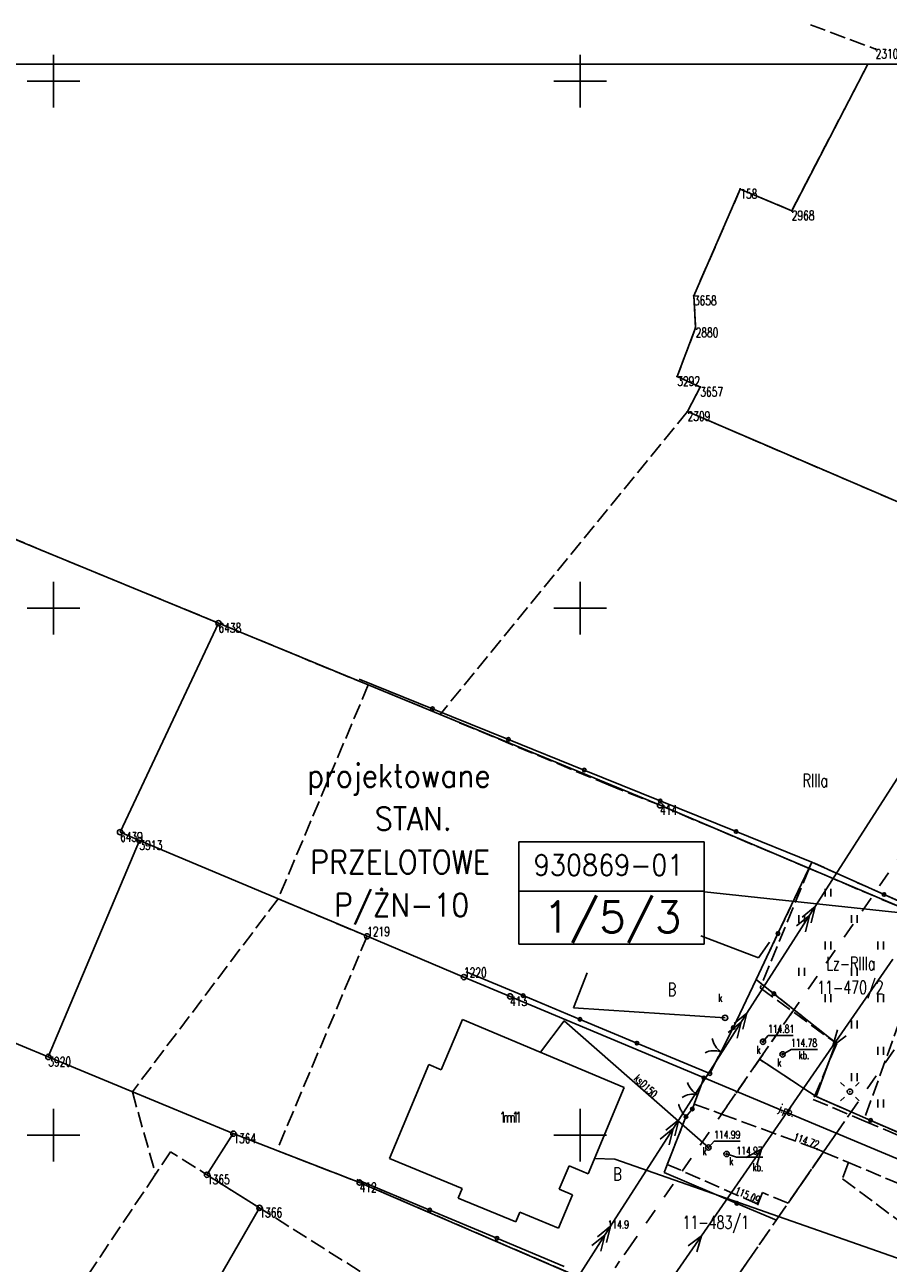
# Model space of a CAD drawing. Extents: x 6572638 to 13149531, y 5838629 to 11678088.
# Tile 32 of 37: x 6573847 to 6573929, y 5839038 to 5839155. Entities that reach past the tile are written whole.
import ezdxf
from ezdxf.enums import TextEntityAlignment as Align

# ---------------------------------------------------------------- set-up
doc = ezdxf.new("R2010")
doc.units = 0
doc.header["$MEASUREMENT"] = 0
for name, pattern in [('1', [0]), ('11', [3, 2.5, -0.5]), ('1_OTKJ', [2, 1.5, -0.5]), ('1_OTKU', [2, 1.5, -0.5]), ('1_OTZI', [1.5, 1, -0.5]), ('1_OTZT', [1.5, 1, -0.5]), ('2_8', [0.5, 0.25, -0.25]), ('2_EGBU_A', [0]), ('2_EGBW_W', [1, 0.5, -0.5]), ('3_SUEP_A', [0]), ('3_SUGP', [0]), ('3_SUKP', [0]), ('GDE', [0]), ('GUK', [2, 1.5, -0.5])]:
    doc.linetypes.add(name, pattern=pattern)
doc.layers.get('0').update_dxf_attribs({"color": 250, "linetype": 'CONTINUOUS'})
for name, color, linetype in [('_L_NAP', 7, 'CONTINUOUS'), ('DZIALKI', 7, 'GDE'), ('EBTPO_L_0_A', 7, '1'), ('EGBB_E_T_0', 7, 'CONTINUOUS'), ('EGBB_E_T_1', 7, 'CONTINUOUS'), ('EGBB_L_0', 7, '2_EGBU_A'), ('EUZOU_T_0_A', 3, 'CONTINUOUS'), ('KONTURY', 3, 'GUK'), ('NUMERY_DZIALEK', 7, 'CONTINUOUS'), ('NUMERY_KONTUROW', 3, 'CONTINUOUS'), ('NUMERY_PUNKTOW', 7, 'CONTINUOUS'), ('OPIS_LNAP', 250, 'CONTINUOUS'), ('OTK_E_T_0', 7, 'CONTINUOUS'), ('OTK_E_T_3', 7, 'CONTINUOUS'), ('OTK_L_0', 7, '1_OTKJ'), ('OTK_L_4', 7, '1_OTKU'), ('OTO_L_0', 7, 'CONTINUOUS'), ('OTO_L_1', 7, 'CONTINUOUS'), ('OTO_L_2', 7, 'CONTINUOUS'), ('OTR_T_0', 7, 'CONTINUOUS'), ('OTR_T_1', 7, 'CONTINUOUS'), ('OTZ_L_3', 7, '1_OTZT'), ('PUNKTY', 7, 'CONTINUOUS'), ('SUE_T_3', 7, 'CONTINUOUS'), ('SUEP_L_0', 1, '3_SUEP_A'), ('SUGP_L_0', 52, '3_SUGP'), ('SUK_E_T_4', 34, 'CONTINUOUS'), ('SUK_T_3', 34, 'CONTINUOUS'), ('SUKP_E_T_0', 34, 'CONTINUOUS'), ('SUKP_L_0', 34, '3_SUKP'), ('SUKR_T_0', 34, 'CONTINUOUS'), ('ZAKRES_L_0', 7, '11')]:
    doc.layers.add(name, color=color, linetype=linetype)
doc.styles.add('SIMPLEBX', font='simplex.shx', dxfattribs={"width": 0.7})
doc.styles.get("Standard").update_dxf_attribs({"font": 'Simplex.SHX', "width": 0.75})

# ---------------------------------------------------------------- blocks, each defined once
blk = doc.blocks.new('GRT')
at = {"linetype": 'CONTINUOUS'}
blk.add_circle((0, 0), 0.25, dxfattribs=at)
blk = doc.blocks.new('GRO')
at = {"linetype": 'CONTINUOUS'}
blk.add_circle((0, 0), 0.045, dxfattribs=at)
blk = doc.blocks.new('2_OTRN')
at = {"linetype": 'CONTINUOUS'}
blk.add_circle((0, 0), 0.045, dxfattribs=at)
blk = doc.blocks.new('2_OTRS')
at = {"linetype": 'CONTINUOUS'}
blk.add_circle((0, 0), 0.045, dxfattribs=at)
blk = doc.blocks.new('2_OTZT')
at = {"linetype": 'CONTINUOUS'}
for p, q in [((-0.2625, -0.375), (-0.2625, 0.375)), ((0.2625, -0.375), (0.2625, 0.375))]:
    blk.add_line(p, q, dxfattribs=at)
blk = doc.blocks.new('4_SUEO_W')
at = {"linetype": 'CONTINUOUS'}
for p, q in [((-0.53035, 0.53035), (-0.8839, 0.8839)), ((0.53035, 0.53035), (0.8839, 0.8839)), ((-0.53035, -0.53035), (-0.8839, -0.8839)), ((0.53035, -0.53035), (0.8839, -0.8839))]:
    blk.add_line(p, q, dxfattribs=at)
blk.add_circle((0, 0), 0.025, dxfattribs=at)
blk = doc.blocks.new('4_SUPP')
at = {"linetype": 'CONTINUOUS'}
blk.add_circle((0, 0), 0.25, dxfattribs=at)
blk = doc.blocks.new('4_SUKS')
at = {"linetype": 'CONTINUOUS'}
blk.add_circle((0, 0), 0.25, dxfattribs=at)
blk = doc.blocks.new('4_SUPS')
at = {"linetype": 'CONTINUOUS'}
blk.add_circle((0, 0), 0.0625, dxfattribs=at)

msp = doc.modelspace()

# ---------------------------------------------------------------- linework, layer by layer
at = {"layer": '_L_NAP', "color": 5}
for p, q in [((6573894.15282, 5839068.13627), (6573894.15282, 5839077.82327)), ((6573894.15282, 5839077.82327), (6573911.76488, 5839077.82327)), ((6573911.76488, 5839077.82327), (6573911.76488, 5839068.13627)), ((6573894.15282, 5839073.14119), (6573911.76488, 5839073.14119)), ((6573911.76488, 5839068.13627), (6573894.15282, 5839068.13627))]:
    msp.add_line(p, q, dxfattribs=at)
at = {"layer": 'DZIALKI'}
for p, q in [((6573927.28711, 5839151.60928), (6573920.07, 5839137.71)), ((6573915.19, 5839139.76), (6573910.78, 5839129.64)), ((6573920.07, 5839137.71), (6573915.19, 5839139.76)), ((6573910.78, 5839129.64), (6573910.95, 5839126.61)), ((6573910.95, 5839126.61), (6573909.21, 5839121.99)), ((6573909.21, 5839121.99), (6573911.39, 5839120.98)), ((6573911.39, 5839120.98), (6573910.18, 5839118.66)), ((6573910.18, 5839118.66), (6573940.51, 5839105.63)), ((6573827.33, 5839114.38), (6573865.66, 5839098.58)), ((6573865.66, 5839098.58), (6573856.32, 5839078.75)), ((6573907.57, 5839081.3), (6573865.66, 5839098.58)), ((6573971.91, 5839054.04), (6573907.57, 5839081.3)), ((6573858.16, 5839077.97), (6573849.51, 5839057.43)), ((6573856.32, 5839078.75), (6573858.16, 5839077.97)), ((6573858.16, 5839077.97), (6573879.77, 5839068.87)), ((6573879.77, 5839068.87), (6573888.96, 5839065)), ((6573888.96, 5839065), (6573893.34, 5839063.17)), ((6573849.51, 5839057.43), (6573833.94, 5839063.88)), ((6573893.34, 5839063.17), (6573957.53, 5839036.24)), ((6573849.51, 5839057.43), (6573867.07, 5839050.15)), ((6573867.07, 5839050.15), (6573864.57, 5839046.25)), ((6573879.06, 5839045.51), (6573867.07, 5839050.15)), ((6573864.57, 5839046.25), (6573869.55, 5839043.11)), ((6573909.14, 5839032.56), (6573879.06, 5839045.51)), ((6573869.55, 5839043.11), (6573865.17, 5839035.5))]:
    msp.add_line(p, q, dxfattribs=at)
at = {"layer": 'EBTPO_L_0_A', "linetype": '1'}
for p, q in [((6573850, 5839147.5), (6573850, 5839152.5)), ((6573900, 5839147.5), (6573900, 5839152.5)), ((6573847.5, 5839150), (6573852.5, 5839150)), ((6573897.5, 5839150), (6573902.5, 5839150)), ((6573850, 5839097.5), (6573850, 5839102.5)), ((6573900, 5839097.5), (6573900, 5839102.5)), ((6573847.5, 5839100), (6573852.5, 5839100)), ((6573897.5, 5839100), (6573902.5, 5839100)), ((6573850, 5839047.5), (6573850, 5839052.5)), ((6573900, 5839047.5), (6573900, 5839052.5)), ((6573847.5, 5839050), (6573852.5, 5839050)), ((6573897.5, 5839050), (6573902.5, 5839050))]:
    msp.add_line(p, q, dxfattribs=at)
at = {"layer": 'EGBB_L_0', "linetype": '2_EGBU_A'}
for p, q in [((6573886.79, 5839056.21), (6573888.83, 5839060.99)), ((6573888.83, 5839060.99), (6573904.18, 5839054.54)), ((6573881.9, 5839047.8), (6573885.64, 5839056.7)), ((6573885.64, 5839056.7), (6573886.79, 5839056.21)), ((6573904.18, 5839054.54), (6573900.74, 5839046.34)), ((6573888.79, 5839044.95), (6573881.9, 5839047.8)), ((6573898.94, 5839047.09), (6573898.01, 5839044.88)), ((6573900.74, 5839046.34), (6573898.94, 5839047.09)), ((6573888.41, 5839044.02), (6573888.79, 5839044.95)), ((6573898.01, 5839044.88), (6573899.25, 5839044.36)), ((6573893.87, 5839041.77), (6573888.41, 5839044.02)), ((6573899.25, 5839044.36), (6573897.92, 5839041.18)), ((6573894.27, 5839042.71), (6573893.87, 5839041.77)), ((6573897.92, 5839041.18), (6573894.27, 5839042.71))]:
    msp.add_line(p, q, dxfattribs=at)
at = {"layer": 'KONTURY'}
for p, q in [((6573921.85, 5839155.35), (6573928.03, 5839153.04)), ((6573927.28711, 5839151.60928), (6573920.07, 5839137.71)), ((6573915.19, 5839139.76), (6573910.78, 5839129.64)), ((6573920.07, 5839137.71), (6573915.19, 5839139.76)), ((6573910.78, 5839129.64), (6573910.95, 5839126.61)), ((6573910.95, 5839126.61), (6573909.21, 5839121.99)), ((6573909.21, 5839121.99), (6573911.39, 5839120.98)), ((6573911.39, 5839120.98), (6573910.18, 5839118.66)), ((6573910.18, 5839118.66), (6573886.7, 5839089.91)), ((6573910.18, 5839118.66), (6573940.51, 5839105.63)), ((6573827.33, 5839114.38), (6573865.66, 5839098.58)), ((6573865.66, 5839098.58), (6573879.87, 5839092.72)), ((6573879.87, 5839092.72), (6573871.32, 5839072.43)), ((6573879.87, 5839092.72), (6573886.7, 5839089.91)), ((6573886.7, 5839089.91), (6573902.69, 5839083.23)), ((6573902.69, 5839083.23), (6573907.57, 5839081.3)), ((6573907.57, 5839081.3), (6573921.74, 5839075.3)), ((6573921.74, 5839075.3), (6573917.07, 5839063.99)), ((6573933.69, 5839070.23), (6573921.74, 5839075.3)), ((6573871.32, 5839072.43), (6573857.49, 5839054.12)), ((6573871.32, 5839072.43), (6573879.77, 5839068.87)), ((6573933.69, 5839070.23), (6573926.9, 5839051.38)), ((6573879.77, 5839068.87), (6573871.2, 5839048.55)), ((6573917.07, 5839063.99), (6573924.34, 5839058.69)), ((6573924.34, 5839058.69), (6573922.11, 5839053.39)), ((6573857.49, 5839054.12), (6573859.68, 5839046.3)), ((6573922.11, 5839053.39), (6573926.9, 5839051.38)), ((6573926.9, 5839051.38), (6573958.87, 5839037.91)), ((6573861.11, 5839048.43), (6573859.68, 5839046.3)), ((6573870.24, 5839042.67), (6573861.11, 5839048.43)), ((6573871.2, 5839048.55), (6573879.06, 5839045.51)), ((6573919.72, 5839043.55), (6573923.08, 5839048.4)), ((6573923.08, 5839048.4), (6573925.46, 5839047.4)), ((6573925.46, 5839047.4), (6573924.88, 5839045.86)), ((6573956.19, 5839034.55), (6573925.46, 5839047.4)), ((6573859.68, 5839046.3), (6573847.05, 5839027.43)), ((6573879.06, 5839045.51), (6573903.1, 5839035.16)), ((6573924.88, 5839045.86), (6573950.23, 5839027.05)), ((6573918.62, 5839041.96), (6573919.72, 5839043.55)), ((6573880.8, 5839036.02), (6573870.24, 5839042.67)), ((6573911.43, 5839031.6), (6573918.62, 5839041.96))]:
    msp.add_line(p, q, dxfattribs=at)
at = {"layer": 'OPIS_LNAP', "color": 6, "linetype": 'CONTINUOUS'}
msp.add_line((6573911.78093, 5839073.10331), (6573931.94787, 5839070.94006), dxfattribs=at)
at = {"layer": 'OPIS_LNAP', "color": 4, "linetype": 'CONTINUOUS'}
msp.add_lwpolyline([(6573532.64451, 5838731.60928), (6574126.64451, 5838731.60928), (6574126.64451, 5839151.60928), (6573532.64451, 5839151.60928)], close=True, dxfattribs=at)
at = {"layer": 'OTK_L_0', "linetype": '1_OTKJ'}
for p, q in [((6573917.01366, 5839057.20507), (6573913.41175, 5839052.00516)), ((6573917.01366, 5839057.20507), (6573922.37899, 5839053.67483)), ((6573925.72155, 5839052.2146), (6573922.37899, 5839053.67483)), ((6573913.41175, 5839052.00516), (6573922.48, 5839048.69)), ((6573923.09906, 5839048.42864), (6573925.72155, 5839052.2146)), ((6573922.48, 5839048.69), (6573923.09906, 5839048.42864))]:
    msp.add_line(p, q, dxfattribs=at)
at = {"layer": 'OTK_L_4', "linetype": '1_OTKU'}
for p, q in [((6573917.01366, 5839057.20507), (6573920.27815, 5839061.91786)), ((6573920.27815, 5839061.91786), (6573924.26068, 5839058.76646)), ((6573924.26068, 5839058.76646), (6573922.37899, 5839053.67483)), ((6573922.37899, 5839053.67483), (6573917.01366, 5839057.20507)), ((6573910.64, 5839052.49), (6573910.81202, 5839052.95557)), ((6573910.81202, 5839052.95557), (6573913.41175, 5839052.00516)), ((6573910.03, 5839051.76), (6573910.64, 5839052.49)), ((6573913.41175, 5839052.00516), (6573922.48, 5839048.69)), ((6573908.25799, 5839047.23625), (6573910.03, 5839051.76)), ((6573923.09906, 5839048.42864), (6573919.71799, 5839043.54757)), ((6573922.48, 5839048.69), (6573923.09906, 5839048.42864)), ((6573916.86, 5839043.46), (6573908.25799, 5839047.23625)), ((6573917.28, 5839044.56), (6573916.86, 5839043.46)), ((6573919.71799, 5839043.54757), (6573917.28, 5839044.56))]:
    msp.add_line(p, q, dxfattribs=at)
at = {"layer": 'OTO_L_0'}
for p, q in [((6573879.02543, 5839093.27055), (6573885.97892, 5839090.46004)), ((6573885.97892, 5839090.46004), (6573893.18035, 5839087.54932)), ((6573893.18035, 5839087.54932), (6573900.38177, 5839084.6386)), ((6573900.38177, 5839084.6386), (6573907.5832, 5839081.72788)), ((6573907.5832, 5839081.72788), (6573914.78463, 5839078.81716)), ((6573914.78463, 5839078.81716), (6573921.98605, 5839075.90643)), ((6573921.98605, 5839075.90643), (6573918.76387, 5839069.13388)), ((6573921.98605, 5839075.90643), (6573928.82929, 5839072.83721)), ((6573928.82929, 5839072.83721), (6573935.61697, 5839069.79291)), ((6573918.76387, 5839069.13388), (6573916.68387, 5839064.76204)), ((6573894.57484, 5839063.25231), (6573889.17181, 5839065.51032)), ((6573916.68387, 5839064.76204), (6573914.51464, 5839060.20263)), ((6573918.37931, 5839063.42043), (6573916.68387, 5839064.76204)), ((6573899.97786, 5839060.9943), (6573894.57484, 5839063.25231)), ((6573924.26068, 5839058.76646), (6573918.37931, 5839063.42043)), ((6573905.38088, 5839058.73629), (6573899.97786, 5839060.9943)), ((6573912.30089, 5839055.84431), (6573905.38088, 5839058.73629)), ((6573922.37899, 5839053.67483), (6573924.26068, 5839058.76646)), ((6573927.56173, 5839051.4107), (6573922.37899, 5839053.67483)), ((6573907.95, 5839046.45), (6573910.03, 5839051.76)), ((6573932.74447, 5839049.14658), (6573927.56173, 5839051.4107)), ((6573907.95, 5839046.45), (6573914.86133, 5839043.53734)), ((6573878.8, 5839045.8), (6573885.71631, 5839042.8992)), ((6573885.71631, 5839042.8992), (6573892.08736, 5839040.22708)), ((6573914.86133, 5839043.53734), (6573918.6151, 5839041.95538)), ((6573892.08736, 5839040.22708), (6573898.45842, 5839037.55496))]:
    msp.add_line(p, q, dxfattribs=at)
for centre in [(6573885.97892, 5839090.46004), (6573893.18035, 5839087.54932), (6573900.38177, 5839084.6386), (6573907.5832, 5839081.72788), (6573914.78463, 5839078.81716), (6573928.82929, 5839072.83721), (6573918.76387, 5839069.13388), (6573918.37931, 5839063.42043), (6573894.57484, 5839063.25231), (6573899.97786, 5839060.9943), (6573905.38088, 5839058.73629), (6573927.56173, 5839051.4107), (6573914.86133, 5839043.53734), (6573885.71631, 5839042.8992), (6573892.08736, 5839040.22708)]:
    msp.add_circle(centre, 0.17, dxfattribs=at)
at = {"layer": 'OTO_L_1'}
for p, q in [((6573913.6908, 5839058.58071), (6573914.51464, 5839060.20263)), ((6573913.01151, 5839057.24334), (6573913.6908, 5839058.58071)), ((6573912.30089, 5839055.84431), (6573913.12472, 5839057.46623)), ((6573911.40162, 5839054.55126), (6573911.73, 5839055.44)), ((6573910.88173, 5839053.14424), (6573911.40162, 5839054.55126)), ((6573910.64, 5839052.49), (6573910.96838, 5839053.37874))]:
    msp.add_line(p, q, dxfattribs=at)
for centre in [(6573914.51464, 5839060.20263), (6573911.73, 5839055.44), (6573912.30089, 5839055.84431), (6573910.64, 5839052.49)]:
    msp.add_circle(centre, 0.17, dxfattribs=at)
for centre, start, end in [((6573914.49465, 5839059.55288), 191.0534967, 235.1278689), ((6573912.70057, 5839056.0208), 71.0167754, 115.0911476), ((6573912.08749, 5839055.60997), 197.7023303, 241.7767027), ((6573910.71444, 5839051.89391), 77.6656092, 121.7399813)]:
    msp.add_arc(centre, 2, start, end, dxfattribs=at)
at = {"layer": 'OTO_L_2'}
for p, q in [((6573909.34058, 5839052.93116), (6573909.33743, 5839052.95858)), ((6573909.36176, 5839052.84734), (6573909.34058, 5839052.93116)), ((6573909.38701, 5839052.76839), (6573909.36176, 5839052.84734)), ((6573909.41226, 5839052.68944), (6573909.38701, 5839052.76839)), ((6573909.44925, 5839052.60894), (6573909.41226, 5839052.68944)), ((6573909.47856, 5839052.53485), (6573909.44925, 5839052.60894)), ((6573909.52323, 5839052.44794), (6573909.47856, 5839052.53485)), ((6573909.56021, 5839052.36745), (6573909.52323, 5839052.44794)), ((6573909.61301, 5839052.29027), (6573909.56021, 5839052.36745)), ((6573909.66174, 5839052.20823), (6573909.61301, 5839052.29027)), ((6573909.71453, 5839052.13105), (6573909.66174, 5839052.20823)), ((6573909.7714, 5839052.05874), (6573909.71453, 5839052.13105)), ((6573909.83187, 5839051.97515), (6573909.7714, 5839052.05874)), ((6573909.89279, 5839051.90771), (6573909.83187, 5839051.97515)), ((6573909.9614, 5839051.83386), (6573909.89279, 5839051.90771)), ((6573910.03, 5839051.76), (6573909.9614, 5839051.83386)), ((6573910.03, 5839051.76), (6573910.335, 5839052.125)), ((6573910.335, 5839052.125), (6573910.64, 5839052.49))]:
    msp.add_line(p, q, dxfattribs=at)
for centre in [(6573910.03, 5839051.76), (6573910.64, 5839052.49)]:
    msp.add_circle(centre, 0.17, dxfattribs=at)
at = {"layer": 'OTZ_L_3', "linetype": '1_OTZI'}
for p, q in [((6573921.98605, 5839075.90643), (6573916.68387, 5839064.76204)), ((6573955.98, 5839060.66), (6573921.98605, 5839075.90643)), ((6573916.68387, 5839064.76204), (6573924.26068, 5839058.76646)), ((6573924.26068, 5839058.76646), (6573922.37899, 5839053.67483)), ((6573922.37899, 5839053.67483), (6573944.8, 5839043.88))]:
    msp.add_line(p, q, dxfattribs=at)
at = {"layer": 'SUEP_L_0', "linetype": '3_SUEP_A'}
for p, q in [((6573932.75852, 5839088.03126), (6573922.29239, 5839071.6868)), ((6573922.29239, 5839071.6868), (6573915.82125, 5839061.58114)), ((6573921.75313, 5839070.84466), (6573920.52317, 5839069.85108)), ((6573922.29239, 5839071.6868), (6573921.06243, 5839070.69322)), ((6573921.3653, 5839069.31182), (6573921.75313, 5839070.84466)), ((6573921.90457, 5839070.15396), (6573922.29239, 5839071.6868)), ((6573923.97869, 5839058.47931), (6573929.6729, 5839066.69977)), ((6573915.82125, 5839061.58114), (6573909.35012, 5839051.47548)), ((6573915.82125, 5839061.58114), (6573914.59129, 5839060.58756)), ((6573915.43343, 5839060.0483), (6573915.82125, 5839061.58114)), ((6573915.28199, 5839060.739), (6573914.05203, 5839059.74542)), ((6573914.89417, 5839059.20616), (6573915.28199, 5839060.739)), ((6573924.4218, 5839059.99709), (6573923.97869, 5839058.47931)), ((6573923.97869, 5839058.47931), (6573925.24384, 5839059.42767)), ((6573917.19131, 5839048.68069), (6573923.97869, 5839058.47931)), ((6573909.35012, 5839051.47548), (6573902.87898, 5839041.36981)), ((6573908.81085, 5839050.63334), (6573907.58089, 5839049.63976)), ((6573909.35012, 5839051.47548), (6573908.12015, 5839050.4819)), ((6573908.42303, 5839049.1005), (6573908.81085, 5839050.63334)), ((6573908.96229, 5839049.94264), (6573909.35012, 5839051.47548)), ((6573911.4971, 5839040.46023), (6573917.19131, 5839048.68069)), ((6573915.72065, 5839047.87469), (6573917.19131, 5839048.68069)), ((6573917.19131, 5839048.68069), (6573916.7482, 5839047.16291)), ((6573902.87898, 5839041.36981), (6573896.40784, 5839031.26415)), ((6573902.87898, 5839041.36981), (6573901.64902, 5839040.37624)), ((6573902.49116, 5839039.83698), (6573902.87898, 5839041.36981)), ((6573902.33972, 5839040.52768), (6573901.10976, 5839039.5341)), ((6573901.95189, 5839038.99484), (6573902.33972, 5839040.52768)), ((6573908.65, 5839036.35), (6573911.4971, 5839040.46023)), ((6573910.23195, 5839039.51187), (6573911.4971, 5839040.46023)), ((6573911.4971, 5839040.46023), (6573911.054, 5839038.94245))]:
    msp.add_line(p, q, dxfattribs=at)
at = {"layer": 'SUGP_L_0', "linetype": '3_SUGP'}
for p, q in [((6573916.9093, 5839066.81832), (6573911.44998, 5839068.90937)), ((6573917.947, 5839068.33163), (6573916.9093, 5839066.81832)), ((6573903.28154, 5839047.71833), (6573901.3534, 5839047.80218)), ((6573939.73825, 5839034.9466), (6573903.28154, 5839047.71833))]:
    msp.add_line(p, q, dxfattribs=at)
at = {"layer": 'SUKP_L_0', "linetype": '3_SUKP'}
for p, q in [((6573899.34405, 5839062.09154), (6573900.66813, 5839065.40047)), ((6573913.74209, 5839061.14032), (6573899.34405, 5839062.09154)), ((6573896.23731, 5839057.87748), (6573898.47931, 5839060.83765)), ((6573898.47931, 5839060.83765), (6573912.16, 5839048.83))]:
    msp.add_line(p, q, dxfattribs=at)
at = {"layer": 'SUKR_T_0', "linetype": 'CONTINUOUS'}
for p, q in [((6573917.34, 5839058.87), (6573917.82692, 5839059.46114)), ((6573917.82692, 5839059.46114), (6573920.21547, 5839059.46114)), ((6573919.2, 5839057.67), (6573920.003, 5839058.13571)), ((6573920.003, 5839058.13571), (6573922.52727, 5839058.13571)), ((6573912.16, 5839048.83), (6573912.71511, 5839049.43139)), ((6573912.71511, 5839049.43139), (6573915.18509, 5839049.43139)), ((6573913.89, 5839048.22), (6573914.83184, 5839047.90813)), ((6573914.83184, 5839047.90813), (6573917.32896, 5839047.90813))]:
    msp.add_line(p, q, dxfattribs=at)
at = {"layer": 'ZAKRES_L_0', "linetype": '2_EGBW_W', "ltscale": 3}
for p, q in [((6573928.40406, 5839073.64885), (6573955.52021, 5839112.96349)), ((6573904.53977, 5839039.1971), (6573928.40406, 5839073.64885)), ((6573936.63023, 5839067.9629), (6573912.74552, 5839033.48178))]:
    msp.add_line(p, q, dxfattribs=at)
at = {"layer": 'ZAKRES_L_0', "linetype": '2_8', "ltscale": 3}
msp.add_line((6573875.76864, 5838998.11502), (6573904.53977, 5839039.1971), dxfattribs=at)

# ---------------------------------------------------------------- block references
at = {"layer": 'OTR_T_0'}
for p in [(6573922.48, 5839048.69), (6573916.86, 5839043.46)]:
    msp.add_blockref('2_OTRS', p, dxfattribs=at)
at = {"layer": 'OTR_T_1'}
msp.add_blockref('2_OTRN', (6573902.63969, 5839041.15698), dxfattribs=at)
at = {"layer": 'OTZ_L_3'}
for p in [(6573923.52, 5839073.01), (6573921.02, 5839070.51), (6573926.02, 5839070.51), (6573923.52, 5839068.01), (6573928.52, 5839068.01), (6573921.02, 5839065.51), (6573926.02, 5839065.51), (6573923.52, 5839063.01), (6573928.52, 5839063.01), (6573926.02, 5839060.51), (6573928.52, 5839058.01), (6573926.02, 5839055.51), (6573928.52, 5839053.01)]:
    msp.add_blockref('2_OTZT', p, dxfattribs=at)
at = {"layer": 'PUNKTY'}
for name, p in [('GRO', (6573928.03, 5839153.04)), ('GRO', (6573915.19, 5839139.76)), ('GRO', (6573920.07, 5839137.71)), ('GRO', (6573910.78, 5839129.64)), ('GRO', (6573910.95, 5839126.61)), ('GRO', (6573909.21, 5839121.99)), ('GRO', (6573911.39, 5839120.98)), ('GRO', (6573910.18, 5839118.66)), ('GRT', (6573865.66, 5839098.58)), ('GRT', (6573907.57, 5839081.3)), ('GRT', (6573856.32, 5839078.75)), ('GRT', (6573858.16, 5839077.97)), ('GRT', (6573879.77, 5839068.87)), ('GRT', (6573888.96, 5839065)), ('GRT', (6573893.34, 5839063.17)), ('GRT', (6573849.51, 5839057.43)), ('GRT', (6573867.07, 5839050.15)), ('GRT', (6573864.57, 5839046.25)), ('GRT', (6573879.06, 5839045.51)), ('GRT', (6573869.55, 5839043.11))]:
    msp.add_blockref(name, p, dxfattribs=at)
at = {"layer": 'SUE_T_3'}
for name in ['4_SUEO_W', '4_SUPP']:
    msp.add_blockref(name, (6573925.59439, 5839054.13438), dxfattribs=at)
at = {"layer": 'SUK_T_3'}
for p in [(6573913.74209, 5839061.14032), (6573917.34, 5839058.87), (6573919.2, 5839057.67), (6573912.16, 5839048.83), (6573913.89, 5839048.22)]:
    msp.add_blockref('4_SUKS', p, dxfattribs=at)
at = {"layer": 'SUKR_T_0'}
for p in [(6573917.34, 5839058.87), (6573919.2, 5839057.67), (6573912.16, 5839048.83), (6573913.89, 5839048.22)]:
    msp.add_blockref('4_SUPS', p, dxfattribs=at)

# ---------------------------------------------------------------- texts
at = {"color": 1, "linetype": 'BYBLOCK', "style": 'SIMPLEBX', "width": 0.9}
for s, p in [('projektowane', (6573874.08411, 5839083.01485)), ('STAN. ', (6573880.50688, 5839078.93431)), ('PRZELOTOWE', (6573874.38047, 5839074.81215)), ('P/ŻN-10', (6573876.64638, 5839070.73635))]:
    msp.add_text(s, height=2.2, dxfattribs=at).set_placement(p)
at = {"color": 5, "linetype": 'BYBLOCK', "style": 'SIMPLEBX', "width": 0.9}
msp.add_text('930869-01', height=1.98, dxfattribs=at).set_placement((6573895.58718, 5839074.65491))
at = {"layer": '_L_NAP', "color": 5, "style": 'SIMPLEBX'}
msp.add_text('1/5/3', height=2.941333, dxfattribs=at).set_placement((6573896.49636, 5839069.24856))
at = {"layer": 'EGBB_E_T_0', "width": 0.7}
msp.add_text('m1', height=1, dxfattribs=at).set_placement((6573893.39571, 5839051.71182), align=Align.MIDDLE)
at = {"layer": 'EGBB_E_T_1', "width": 0.7}
msp.add_text('1m1', height=1, dxfattribs=at).set_placement((6573893.39571, 5839051.71182), align=Align.MIDDLE)
at = {"layer": 'EUZOU_T_0_A', "width": 0.7}
msp.add_text('B', height=1.25, dxfattribs=at).set_placement((6573903.52788, 5839046.32198), align=Align.MIDDLE)
at = {"layer": 'NUMERY_DZIALEK', "width": 0.7}
msp.add_text('11-470/2', height=1.25, dxfattribs=at).set_placement((6573925.63876, 5839063.93573), align=Align.MIDDLE)
msp.add_text('11-483/1', height=1.25, dxfattribs=at).set_placement((6573909.70636, 5839041.11167))
at = {"layer": 'NUMERY_KONTUROW', "width": 0.7}
msp.add_text('RIIIa', height=1.25, dxfattribs=at).set_placement((6573921.10772, 5839083.02536))
for s, p in [('Lz-RIIIa', (6573925.68, 5839066.3)), ('B', (6573908.71376, 5839063.82432)), ('B', (6573903.52788, 5839046.32198))]:
    msp.add_text(s, height=1.25, dxfattribs=at).set_placement(p, align=Align.MIDDLE)
at = {"layer": 'NUMERY_PUNKTOW', "width": 0.7}
for s, p in [('2310', (6573928.03, 5839152.14)), ('158', (6573915.19, 5839138.86)), ('2968', (6573920.07, 5839136.81)), ('3658', (6573910.78, 5839128.74)), ('2880', (6573910.95, 5839125.71)), ('3292', (6573909.21, 5839121.09)), ('3657', (6573911.39, 5839120.08)), ('2309', (6573910.18, 5839117.76)), ('6438', (6573865.66, 5839097.68)), ('414', (6573907.57, 5839080.4)), ('6439', (6573856.32, 5839077.85)), ('3913', (6573858.16, 5839077.07)), ('1219', (6573879.77, 5839068.87)), ('1220', (6573888.96, 5839065)), ('413', (6573893.34, 5839062.27)), ('3920', (6573849.51, 5839056.53)), ('1364', (6573867.07, 5839049.25)), ('1365', (6573864.57, 5839045.35)), ('412', (6573879.06, 5839044.61)), ('1366', (6573869.55, 5839042.21))]:
    msp.add_text(s, height=0.9, dxfattribs=at).set_placement(p)
at = {"layer": 'OTK_E_T_0', "width": 0.7}
msp.add_text('j.pb.', height=0.75, rotation=337.7824055, dxfattribs=at).set_placement((6573919.57235, 5839052.246), align=Align.MIDDLE)
at = {"layer": 'OTK_E_T_3', "width": 0.7}
for p in [(6573921.22477, 5839057.60272), (6573916.85984, 5839046.97116)]:
    msp.add_text('kb.', height=0.75, dxfattribs=at).set_placement(p, align=Align.MIDDLE)
at = {"layer": 'OTR_T_0', "width": 0.7}
for s, rotation, p in [('114.72', 339.9186274, (6573922.48, 5839048.69)), ('115.09', 336.2986903, (6573916.86, 5839043.46))]:
    msp.add_text(s, height=0.75, rotation=rotation, dxfattribs=at).set_placement(p, align=Align.RIGHT)
at = {"layer": 'OTR_T_1', "width": 0.7}
msp.add_text('114.9', height=0.75, dxfattribs=at).set_placement((6573902.59646, 5839041.15698))
at = {"layer": 'SUK_E_T_4', "width": 0.7}
for p in [(6573913.09353, 5839062.65362), (6573916.73888, 5839057.73289), (6573918.69735, 5839056.52615), (6573911.607, 5839048.12223), (6573914.12928, 5839047.1702)]:
    msp.add_text('k', height=0.75, dxfattribs=at).set_placement(p)
at = {"layer": 'SUKP_E_T_0', "width": 0.7}
msp.add_text('ksD150', height=0.75, rotation=315.5787241, dxfattribs=at).set_placement((6573906.21307, 5839054.65961), align=Align.MIDDLE)
at = {"layer": 'SUKR_T_0', "width": 0.7}
for s, p in [('114.81', (6573917.82692, 5839059.71114)), ('114.78', (6573920.003, 5839058.38571)), ('114.99', (6573912.71511, 5839049.68139)), ('114.97', (6573914.83184, 5839048.15813))]:
    msp.add_text(s, height=0.75, dxfattribs=at).set_placement(p)

doc.saveas('drawing.dxf')
